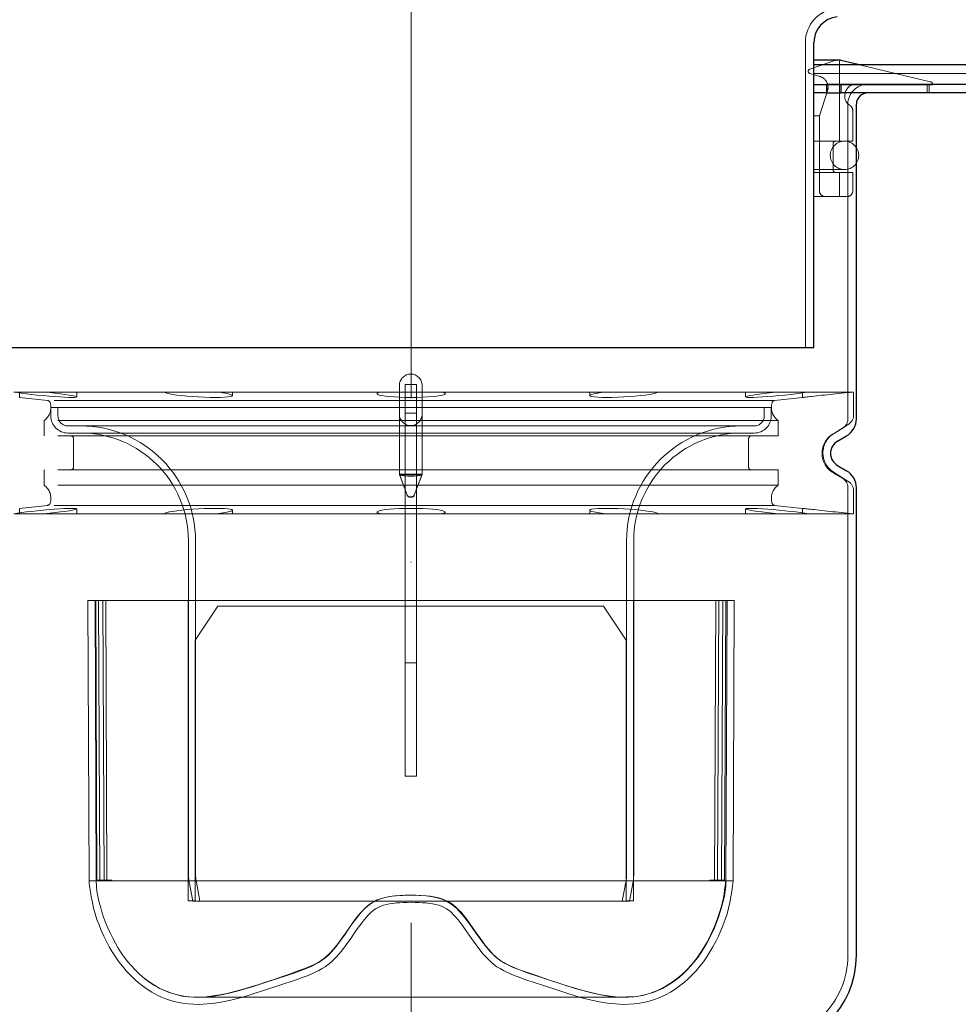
# Model space of a CAD drawing. Header units: millimetres. Extents: x -300186 to 535068, y -28581 to 763298.
# Tile 78 of 256: x -696 to -530, y 137677 to 137851. Entities that reach past the tile are written whole.
import ezdxf

# ---------------------------------------------------------------- set-up
doc = ezdxf.new("R2010")
doc.units = ezdxf.units.MM
doc.header["$LTSCALE"] = 10
doc.header["$PDSIZE"] = -4
doc.linetypes.add('ČERCHOVANÁ', pattern=[25.4, 12.7, -6.35, 0, -6.35])
doc.linetypes.add('ČÁRKOVANÁ', pattern=[19.05, 12.7, -6.35])
for name, color, linetype, lineweight in [('ACO_KOTY', 5, 'Continuous', 13), ('ACO_NEVID', 8, 'ČÁRKOVANÁ', 13), ('ACO_OSY', 6, 'ČERCHOVANÁ', 13), ('ACO_SILNA', 7, 'Continuous', 30)]:
    doc.layers.add(name, color=color, linetype=linetype, lineweight=lineweight)
doc.styles.add('ACO', font='arial.ttf', dxfattribs={"width": 0.8})
doc.dimstyles.new('M1_4 (šipky)', dxfattribs={"dimscale": 4, "dimtxt": 3, "dimasz": 3, "dimexe": 1, "dimexo": 1, "dimgap": 1, "dimtad": 1, "dimdec": 0, "dimtxsty": 'ACO', "dimcen": 3, "dimdle": 1, "dimclrd": 256, "dimclre": 256, "dimclrt": 7, "dimadec": 1, "dimazin": 2, "dimtfac": 0.8, "dimtmove": 0, "dimatfit": 0, "dimldrblk": 'DOTSMALL', "dimfxl": 1, "dimlwd": -1, "dimlwe": -1, "dimarcsym": 1})

# ---------------------------------------------------------------- blocks, each defined once
blk = doc.blocks.new('408057')
at = {"layer": 'ACO_NEVID'}
for p, q in [((5320.75, 3204.22), (5325.17, 3205.73)), ((5325.97, 3191.52), (5325.97, 3205.83)), ((5342, 3202.02), (5329.51, 3204.97)), ((5320.76, 3203.45), (5322.53, 3202.94)), ((5356.03, 3203.47), (5321.47, 3203.47)), ((5341.47, 3200.04), (5341.47, 3201.54)), ((5341.82, 3201.54), (5341.82, 3200.04)), ((5322.47, 3196.02), (5323.88, 3200.41)), ((5327.47, 3142.6), (5327.47, 3198.04)), ((5321.47, 3196.02), (5322.47, 3196.02)), ((5322.47, 3196.02), (5322.47, 3182.77)), ((5328.33, 3191.52), (5328.33, 3196.94)), ((5321.47, 3191.52), (5328.33, 3191.52)), ((5324.87, 3191.12), (5324.87, 3186.52)), ((5321.47, 3186.52), (5326.87, 3186.52)), ((5321.47, 3186.02), (5328.33, 3186.02)), ((5324.87, 3186.52), (5324.87, 3186.42)), ((5325.97, 3181.77), (5325.97, 3186.02)), ((5328.33, 3182.77), (5328.33, 3186.02)), ((5321.47, 3181.77), (5327.38, 3181.77)), ((5185.73, 3147.3), (5180.43, 3147.3)), ((5181.47, 3147.3), (5181.47, 3146.35)), ((5206.98, 3147.3), (5185.73, 3147.3)), ((5191.52, 3147.3), (5191.52, 3146.44)), ((5216.15, 3147.3), (5206.98, 3147.3)), ((5245.18, 3147.3), (5216.15, 3147.3)), ((5218.97, 3147.3), (5218.97, 3146.69)), ((5244.47, 3147.3), (5244.47, 3147.01)), ((5255.77, 3147.3), (5245.18, 3147.3)), ((5248.41, 3145.2), (5248.41, 3148.47)), ((5249.41, 3148.66), (5249.41, 3145.55)), ((5249.41, 3148.66), (5251.41, 3148.66)), ((5251.41, 3148.66), (5251.41, 3145.55)), ((5252.41, 3148.47), (5252.41, 3145.2)), ((5284.8, 3147.3), (5255.77, 3147.3)), ((5256.47, 3147.3), (5256.47, 3147.01)), ((5281.97, 3147.3), (5281.97, 3146.69)), ((5293.97, 3147.3), (5284.8, 3147.3)), ((5315.22, 3147.3), (5293.97, 3147.3)), ((5309.43, 3147.3), (5309.43, 3146.44)), ((5320.52, 3147.3), (5315.22, 3147.3)), ((5319.47, 3147.3), (5319.47, 3146.35)), ((5328.29, 3147.3), (5320.52, 3147.3)), ((5328.47, 3147.3), (5328.29, 3147.3)), ((5328.47, 3143.28), (5328.47, 3147.3)), ((5186.4, 3145.82), (5181.47, 3146.35)), ((5314.55, 3145.82), (5186.4, 3145.82)), ((5249.41, 3145.55), (5249.41, 3135.78)), ((5251.41, 3145.55), (5251.41, 3135.78)), ((5314.55, 3145.82), (5319.47, 3146.35)), ((5313.97, 3144.58), (5186.97, 3144.58)), ((5186.97, 3143.08), (5186.97, 3144.58)), ((5188.22, 3143.08), (5188.22, 3144.58)), ((5248.41, 3135.43), (5248.41, 3145.2)), ((5251.41, 3143.58), (5249.41, 3143.58)), ((5252.41, 3145.2), (5252.41, 3135.43)), ((5312.72, 3143.08), (5312.72, 3144.58)), ((5313.97, 3143.08), (5313.97, 3144.58)), ((5315.17, 3142.28), (5185.77, 3142.28)), ((5185.77, 3139.58), (5185.77, 3142.28)), ((5315.17, 3139.58), (5315.17, 3142.28)), ((5310.97, 3141.33), (5189.97, 3141.33)), ((5324.91, 3139.96), (5326.47, 3140.86)), ((5324.95, 3139.96), (5327.54, 3141.59)), ((5315.17, 3139.58), (5185.77, 3139.58)), ((5310.97, 3140.08), (5189.97, 3140.08)), ((5190.97, 3134.08), (5190.97, 3139.08)), ((5309.97, 3134.08), (5309.97, 3139.08)), ((5248.41, 3135.43), (5248.41, 3132.78)), ((5249.41, 3122.29), (5249.41, 3135.78)), ((5251.41, 3122.29), (5251.41, 3135.78)), ((5252.41, 3132.78), (5252.41, 3135.43)), ((5315.17, 3133.58), (5185.77, 3133.58)), ((5185.77, 3130.87), (5185.77, 3133.58)), ((5315.17, 3130.87), (5315.17, 3133.58)), ((5324.95, 3133.19), (5327.54, 3131.56)), ((5248.41, 3132.82), (5249.79, 3129.14)), ((5248.41, 3132.82), (5252.41, 3132.82)), ((5249.79, 3129.1), (5248.41, 3132.78)), ((5252.41, 3132.78), (5248.41, 3132.78)), ((5249.79, 3129.14), (5248.42, 3132.8)), ((5249.79, 3129.1), (5248.42, 3132.76)), ((5252.41, 3132.82), (5251.03, 3129.14)), ((5252.41, 3132.8), (5251.03, 3129.14)), ((5252.41, 3132.78), (5251.03, 3129.1)), ((5252.41, 3132.76), (5251.03, 3129.1)), ((5324.91, 3133.03), (5326.47, 3132.13)), ((5315.17, 3130.87), (5185.77, 3130.87)), ((5327.47, 3048), (5327.47, 3130.4)), ((5328.47, 3125.85), (5328.47, 3129.87)), ((5250.26, 3128.82), (5250.57, 3128.82)), ((5250.26, 3128.78), (5250.57, 3128.78)), ((5186.4, 3127.33), (5181.47, 3126.8)), ((5181.47, 3126.8), (5181.47, 3125.85)), ((5314.55, 3127.33), (5186.4, 3127.33)), ((5191.52, 3126.71), (5191.52, 3125.85)), ((5218.97, 3126.46), (5218.97, 3125.85)), ((5281.97, 3126.46), (5281.97, 3125.85)), ((5309.43, 3126.71), (5309.43, 3125.85)), ((5314.55, 3127.33), (5319.47, 3126.8)), ((5319.47, 3126.8), (5319.47, 3125.85)), ((5185.73, 3125.85), (5180.43, 3125.85)), ((5206.98, 3125.85), (5185.73, 3125.85)), ((5216.15, 3125.85), (5206.98, 3125.85)), ((5245.18, 3125.85), (5216.15, 3125.85)), ((5244.47, 3126.14), (5244.47, 3125.85)), ((5255.77, 3125.85), (5245.18, 3125.85)), ((5284.8, 3125.85), (5255.77, 3125.85)), ((5256.47, 3126.14), (5256.47, 3125.85)), ((5293.97, 3125.85), (5284.8, 3125.85)), ((5315.22, 3125.85), (5293.97, 3125.85)), ((5320.52, 3125.85), (5315.22, 3125.85)), ((5328.29, 3125.85), (5320.52, 3125.85)), ((5328.47, 3125.85), (5328.29, 3125.85)), ((5211.22, 3062.48), (5211.22, 3121.08)), ((5212.47, 3062.48), (5212.47, 3121.08)), ((5249.41, 3122.29), (5249.41, 3117.76)), ((5251.41, 3122.29), (5251.41, 3117.76)), ((5288.47, 3062.48), (5288.47, 3121.08)), ((5289.72, 3062.48), (5289.72, 3121.08)), ((5249.41, 3102.19), (5249.41, 3117.76)), ((5251.41, 3102.19), (5251.41, 3117.76)), ((5196.13, 3110.58), (5194.88, 3110.58)), ((5196.13, 3110.58), (5196.64, 3110.58)), ((5196.13, 3110.58), (5196.35, 3061.25)), ((5196.86, 3061.26), (5196.64, 3110.58)), ((5303.97, 3061.26), (5304.19, 3110.58)), ((5304.19, 3110.58), (5305.43, 3110.58)), ((5304.7, 3110.58), (5304.48, 3061.25)), ((5307.45, 3110.58), (5193.5, 3110.58)), ((5193.72, 3061.13), (5193.5, 3110.58)), ((5194.97, 3061.13), (5194.75, 3110.58)), ((5194.88, 3110.58), (5195.1, 3061.25)), ((5195.61, 3061.25), (5195.39, 3110.58)), ((5211.18, 3110.58), (5211.18, 3057.58)), ((5212.43, 3103.58), (5216.43, 3109.58)), ((5249.41, 3109.58), (5216.43, 3109.58)), ((5251.41, 3109.58), (5249.41, 3109.58)), ((5284.4, 3109.58), (5251.41, 3109.58)), ((5284.4, 3109.58), (5288.4, 3103.58)), ((5289.65, 3057.58), (5289.65, 3110.58)), ((5305.21, 3061.25), (5305.43, 3110.58)), ((5305.43, 3110.58), (5305.94, 3110.58)), ((5305.95, 3110.58), (5305.73, 3061.25)), ((5305.98, 3061.13), (5306.2, 3110.58)), ((5307.23, 3061.13), (5307.45, 3110.58)), ((5212.43, 3057.58), (5212.43, 3103.58)), ((5249.41, 3102.19), (5249.41, 3096.89)), ((5251.41, 3102.19), (5251.41, 3096.89)), ((5288.4, 3103.58), (5288.4, 3057.58)), ((5251.41, 3099.58), (5249.41, 3099.58)), ((5249.41, 3099.58), (5251.41, 3099.58)), ((5249.41, 3081.08), (5249.41, 3096.89)), ((5251.41, 3081.08), (5251.41, 3096.89)), ((5249.41, 3079.58), (5249.41, 3081.08)), ((5251.41, 3081.08), (5251.41, 3079.58)), ((5249.41, 3079.58), (5251.41, 3079.58)), ((5307.23, 3061.13), (5193.72, 3061.13)), ((5197.65, 3061.16), (5194.92, 3061.15)), ((5194.97, 3061.13), (5305.98, 3061.13)), ((5195.1, 3061.25), (5197.6, 3061.26)), ((5197.6, 3061.26), (5197.65, 3061.26)), ((5211.97, 3057.56), (5211.4, 3060.64)), ((5213.25, 3057.56), (5212.62, 3060.87)), ((5287.7, 3057.56), (5288.32, 3060.87)), ((5288.97, 3057.56), (5289.55, 3060.64)), ((5303.18, 3061.26), (5303.23, 3061.26)), ((5305.91, 3061.15), (5303.18, 3061.16)), ((5303.97, 3061.26), (5303.23, 3061.26)), ((5303.97, 3061.26), (5305.21, 3061.25)), ((5305.72, 3061.25), (5305.21, 3061.25)), ((5305.72, 3061.25), (5305.73, 3061.25)), ((5211.18, 3057.58), (5212.43, 3057.58)), ((5288.97, 3057.56), (5211.97, 3057.56)), ((5288.4, 3057.58), (5289.65, 3057.58)), ((5250.47, 3040.61), (5213.09, 3040.61)), ((5287.86, 3040.61), (5250.47, 3040.61))]:
    blk.add_line(p, q, dxfattribs=at)
at = {"layer": 'ACO_NEVID', "flags": 128}
for points in [[(5327.85, 3197.81), (5327.7, 3197.91), (5327.55, 3198.03), (5327.42, 3198.17), (5327.29, 3198.32), (5327.19, 3198.49), (5327.09, 3198.67), (5327.01, 3198.87), (5326.95, 3199.09), (5326.92, 3199.32), (5326.91, 3199.56), (5326.92, 3199.79), (5326.96, 3200.02), (5327.03, 3200.24), (5327.11, 3200.43), (5327.2, 3200.61), (5327.32, 3200.78), (5327.45, 3200.94), (5327.6, 3201.08), (5327.76, 3201.21), (5327.95, 3201.32), (5328.15, 3201.41), (5328.36, 3201.48), (5328.58, 3201.52), (5328.81, 3201.54)], [(5342, 3202.02), (5342.03, 3202.02), (5342.05, 3202.01), (5342.08, 3202), (5342.1, 3201.99), (5342.13, 3201.97), (5342.15, 3201.96), (5342.18, 3201.94), (5342.2, 3201.93), (5342.22, 3201.91), (5342.24, 3201.89), (5342.26, 3201.87), (5342.28, 3201.85), (5342.29, 3201.83), (5342.31, 3201.8), (5342.32, 3201.78), (5342.34, 3201.75), (5342.35, 3201.73), (5342.36, 3201.7), (5342.37, 3201.68), (5342.37, 3201.65), (5342.38, 3201.62), (5342.38, 3201.59), (5342.39, 3201.56), (5342.39, 3201.54)], [(5328.33, 3196.94), (5328.33, 3196.99), (5328.32, 3197.03), (5328.32, 3197.08), (5328.31, 3197.12), (5328.3, 3197.17), (5328.29, 3197.21), (5328.28, 3197.25), (5328.27, 3197.3), (5328.25, 3197.34), (5328.23, 3197.38), (5328.21, 3197.42), (5328.19, 3197.45), (5328.17, 3197.49), (5328.15, 3197.52), (5328.12, 3197.56), (5328.1, 3197.59), (5328.07, 3197.62), (5328.04, 3197.65), (5328.01, 3197.68), (5327.98, 3197.71), (5327.95, 3197.73), (5327.92, 3197.76), (5327.89, 3197.78), (5327.85, 3197.81)], [(5327.38, 3181.77), (5327.43, 3181.77), (5327.49, 3181.77), (5327.55, 3181.78), (5327.6, 3181.8), (5327.66, 3181.81), (5327.71, 3181.83), (5327.77, 3181.86), (5327.82, 3181.88), (5327.87, 3181.91), (5327.92, 3181.95), (5327.97, 3181.98), (5328.01, 3182.02), (5328.06, 3182.07), (5328.1, 3182.12), (5328.14, 3182.17), (5328.18, 3182.22), (5328.21, 3182.28), (5328.24, 3182.35), (5328.27, 3182.41), (5328.29, 3182.48), (5328.31, 3182.55), (5328.32, 3182.62), (5328.33, 3182.69), (5328.33, 3182.77)], [(5180.43, 3147.3), (5181.06, 3147.2), (5181.81, 3147.1), (5182.66, 3146.99), (5183.58, 3146.89), (5184.58, 3146.78), (5185.63, 3146.68), (5186.65, 3146.58), (5187.62, 3146.5), (5188.55, 3146.44), (5189.4, 3146.39), (5190.14, 3146.36), (5190.72, 3146.35), (5191.15, 3146.36), (5191.43, 3146.39), (5191.52, 3146.44), (5191.44, 3146.5), (5191.19, 3146.58), (5190.77, 3146.68), (5190.18, 3146.78), (5189.46, 3146.89), (5188.66, 3146.99), (5187.75, 3147.1), (5186.76, 3147.2), (5185.73, 3147.3)], [(5206.98, 3147.3), (5207.1, 3147.2), (5207.41, 3147.1), (5207.86, 3146.99), (5208.45, 3146.89), (5209.2, 3146.78), (5210.06, 3146.68), (5211.01, 3146.58), (5211.98, 3146.5), (5213, 3146.44), (5214.05, 3146.39), (5215.06, 3146.36), (5215.97, 3146.35), (5216.81, 3146.36), (5217.55, 3146.39), (5218.16, 3146.44), (5218.6, 3146.5), (5218.87, 3146.58), (5218.97, 3146.68), (5218.9, 3146.78), (5218.65, 3146.89), (5218.25, 3146.99), (5217.69, 3147.1), (5216.98, 3147.2), (5216.15, 3147.3)], [(5245.18, 3147.3), (5244.77, 3147.2), (5244.54, 3147.1), (5244.48, 3146.99), (5244.59, 3146.89), (5244.87, 3146.78), (5245.33, 3146.68), (5245.94, 3146.58), (5246.65, 3146.5), (5247.5, 3146.44), (5248.45, 3146.39), (5249.46, 3146.36), (5250.47, 3146.35), (5251.49, 3146.36), (5252.5, 3146.39), (5253.45, 3146.44), (5254.3, 3146.5), (5255.01, 3146.58), (5255.62, 3146.68), (5256.08, 3146.78), (5256.36, 3146.89), (5256.47, 3146.99), (5256.41, 3147.1), (5256.18, 3147.2), (5255.77, 3147.3)], [(5284.8, 3147.3), (5283.97, 3147.2), (5283.26, 3147.1), (5282.7, 3146.99), (5282.3, 3146.89), (5282.05, 3146.78), (5281.98, 3146.68), (5282.08, 3146.58), (5282.35, 3146.5), (5282.79, 3146.44), (5283.4, 3146.39), (5284.14, 3146.36), (5284.97, 3146.35), (5285.89, 3146.36), (5286.9, 3146.39), (5287.95, 3146.44), (5288.97, 3146.5), (5289.94, 3146.58), (5290.89, 3146.68), (5291.75, 3146.78), (5292.5, 3146.89), (5293.09, 3146.99), (5293.54, 3147.1), (5293.85, 3147.2), (5293.97, 3147.3)], [(5315.22, 3147.3), (5314.19, 3147.2), (5313.2, 3147.1), (5312.29, 3146.99), (5311.48, 3146.89), (5310.77, 3146.78), (5310.18, 3146.68), (5309.76, 3146.58), (5309.51, 3146.5), (5309.43, 3146.44), (5309.52, 3146.39), (5309.8, 3146.36), (5310.23, 3146.35), (5310.81, 3146.36), (5311.55, 3146.39), (5312.4, 3146.44), (5313.33, 3146.5), (5314.29, 3146.58), (5315.32, 3146.68), (5316.37, 3146.78), (5317.37, 3146.89), (5318.29, 3146.99), (5319.13, 3147.1), (5319.89, 3147.2), (5320.52, 3147.3)], [(5328.29, 3147.3), (5327.83, 3147.25), (5327.34, 3147.2), (5326.84, 3147.15), (5326.33, 3147.1), (5325.82, 3147.05), (5325.31, 3146.99), (5324.82, 3146.94), (5324.32, 3146.89), (5323.82, 3146.83), (5323.33, 3146.78), (5322.85, 3146.73), (5322.39, 3146.68), (5321.95, 3146.63), (5321.55, 3146.58), (5321.18, 3146.54), (5320.85, 3146.5), (5320.54, 3146.47), (5320.27, 3146.44), (5320.03, 3146.41), (5319.83, 3146.39), (5319.67, 3146.37), (5319.56, 3146.36), (5319.5, 3146.35), (5319.47, 3146.35)], [(5252.41, 3132.82), (5252.4, 3132.78), (5252.35, 3132.74), (5252.26, 3132.71), (5252.15, 3132.67), (5252, 3132.64), (5251.83, 3132.61), (5251.64, 3132.58), (5251.42, 3132.56), (5251.18, 3132.54), (5250.94, 3132.53), (5250.68, 3132.52), (5250.41, 3132.52), (5250.15, 3132.52), (5249.89, 3132.53), (5249.64, 3132.54), (5249.41, 3132.56), (5249.19, 3132.58), (5248.99, 3132.61), (5248.82, 3132.64), (5248.68, 3132.67), (5248.56, 3132.71), (5248.48, 3132.74), (5248.43, 3132.78), (5248.41, 3132.82)], [(5248.41, 3132.78), (5248.43, 3132.74), (5248.48, 3132.7), (5248.56, 3132.67), (5248.68, 3132.63), (5248.82, 3132.6), (5248.99, 3132.57), (5249.19, 3132.55), (5249.41, 3132.53), (5249.64, 3132.51), (5249.89, 3132.49), (5250.15, 3132.49), (5250.41, 3132.48), (5250.68, 3132.49), (5250.93, 3132.49), (5251.18, 3132.51), (5251.42, 3132.53), (5251.64, 3132.55), (5251.83, 3132.57), (5252, 3132.6), (5252.15, 3132.63), (5252.26, 3132.67), (5252.35, 3132.7), (5252.4, 3132.74), (5252.41, 3132.78)], [(5249.79, 3129.14), (5249.8, 3129.12), (5249.81, 3129.1), (5249.82, 3129.07), (5249.84, 3129.05), (5249.85, 3129.03), (5249.86, 3129.01), (5249.88, 3128.99), (5249.9, 3128.97), (5249.92, 3128.95), (5249.93, 3128.94), (5249.95, 3128.92), (5249.97, 3128.91), (5250, 3128.89), (5250.02, 3128.88), (5250.04, 3128.87), (5250.06, 3128.86), (5250.09, 3128.85), (5250.11, 3128.84), (5250.13, 3128.83), (5250.16, 3128.83), (5250.18, 3128.82), (5250.21, 3128.82), (5250.23, 3128.82), (5250.26, 3128.82)], [(5250.26, 3128.78), (5250.23, 3128.78), (5250.21, 3128.78), (5250.18, 3128.78), (5250.16, 3128.79), (5250.13, 3128.79), (5250.11, 3128.8), (5250.09, 3128.81), (5250.06, 3128.82), (5250.04, 3128.83), (5250.02, 3128.84), (5250, 3128.85), (5249.97, 3128.86), (5249.95, 3128.88), (5249.93, 3128.89), (5249.92, 3128.91), (5249.9, 3128.93), (5249.88, 3128.95), (5249.86, 3128.97), (5249.85, 3128.99), (5249.84, 3129.01), (5249.82, 3129.03), (5249.81, 3129.05), (5249.8, 3129.08), (5249.79, 3129.1)], [(5250.57, 3128.82), (5250.59, 3128.82), (5250.62, 3128.82), (5250.64, 3128.82), (5250.67, 3128.83), (5250.69, 3128.83), (5250.72, 3128.84), (5250.74, 3128.85), (5250.76, 3128.86), (5250.79, 3128.87), (5250.81, 3128.88), (5250.83, 3128.89), (5250.85, 3128.91), (5250.87, 3128.92), (5250.89, 3128.94), (5250.91, 3128.95), (5250.93, 3128.97), (5250.94, 3128.99), (5250.96, 3129.01), (5250.98, 3129.03), (5250.99, 3129.05), (5251, 3129.07), (5251.01, 3129.1), (5251.03, 3129.12), (5251.03, 3129.14)], [(5185.73, 3125.85), (5186.76, 3125.95), (5187.75, 3126.05), (5188.66, 3126.16), (5189.46, 3126.26), (5190.18, 3126.37), (5190.77, 3126.47), (5191.19, 3126.57), (5191.44, 3126.65), (5191.52, 3126.71), (5191.43, 3126.76), (5191.15, 3126.79), (5190.72, 3126.8), (5190.14, 3126.79), (5189.4, 3126.76), (5188.55, 3126.71), (5187.62, 3126.65), (5186.65, 3126.57), (5185.63, 3126.47), (5184.58, 3126.37), (5183.58, 3126.26), (5182.66, 3126.16), (5181.81, 3126.05), (5181.06, 3125.95), (5180.43, 3125.85)], [(5216.15, 3125.85), (5216.98, 3125.95), (5217.69, 3126.05), (5218.25, 3126.16), (5218.65, 3126.26), (5218.9, 3126.37), (5218.97, 3126.47), (5218.87, 3126.57), (5218.6, 3126.65), (5218.16, 3126.71), (5217.55, 3126.76), (5216.81, 3126.79), (5215.97, 3126.8), (5215.06, 3126.79), (5214.05, 3126.76), (5213, 3126.71), (5211.98, 3126.65), (5211.01, 3126.57), (5210.06, 3126.47), (5209.2, 3126.37), (5208.45, 3126.26), (5207.86, 3126.16), (5207.41, 3126.05), (5207.1, 3125.95), (5206.98, 3125.85)], [(5255.77, 3125.85), (5256.18, 3125.95), (5256.41, 3126.05), (5256.47, 3126.16), (5256.36, 3126.26), (5256.08, 3126.37), (5255.62, 3126.47), (5255.01, 3126.57), (5254.3, 3126.65), (5253.45, 3126.71), (5252.5, 3126.76), (5251.49, 3126.79), (5250.47, 3126.8), (5249.46, 3126.79), (5248.45, 3126.76), (5247.5, 3126.71), (5246.65, 3126.65), (5245.94, 3126.57), (5245.33, 3126.47), (5244.87, 3126.37), (5244.59, 3126.26), (5244.48, 3126.16), (5244.54, 3126.05), (5244.77, 3125.95), (5245.18, 3125.85)], [(5293.97, 3125.85), (5293.85, 3125.95), (5293.54, 3126.05), (5293.09, 3126.16), (5292.5, 3126.26), (5291.75, 3126.37), (5290.89, 3126.47), (5289.94, 3126.57), (5288.97, 3126.65), (5287.95, 3126.71), (5286.9, 3126.76), (5285.89, 3126.79), (5284.97, 3126.8), (5284.14, 3126.79), (5283.4, 3126.76), (5282.79, 3126.71), (5282.35, 3126.65), (5282.08, 3126.57), (5281.98, 3126.47), (5282.05, 3126.37), (5282.3, 3126.26), (5282.7, 3126.16), (5283.26, 3126.05), (5283.97, 3125.95), (5284.8, 3125.85)], [(5320.52, 3125.85), (5319.89, 3125.95), (5319.13, 3126.05), (5318.29, 3126.16), (5317.37, 3126.26), (5316.37, 3126.37), (5315.32, 3126.47), (5314.29, 3126.57), (5313.33, 3126.65), (5312.4, 3126.71), (5311.55, 3126.76), (5310.81, 3126.79), (5310.23, 3126.8), (5309.8, 3126.79), (5309.52, 3126.76), (5309.43, 3126.71), (5309.51, 3126.65), (5309.76, 3126.57), (5310.18, 3126.47), (5310.77, 3126.37), (5311.48, 3126.26), (5312.29, 3126.16), (5313.2, 3126.05), (5314.19, 3125.95), (5315.22, 3125.85)], [(5319.47, 3126.8), (5319.5, 3126.8), (5319.56, 3126.79), (5319.67, 3126.78), (5319.83, 3126.76), (5320.03, 3126.74), (5320.27, 3126.71), (5320.54, 3126.68), (5320.85, 3126.65), (5321.18, 3126.61), (5321.55, 3126.57), (5321.95, 3126.52), (5322.39, 3126.47), (5322.85, 3126.42), (5323.33, 3126.37), (5323.82, 3126.32), (5324.32, 3126.26), (5324.82, 3126.21), (5325.31, 3126.16), (5325.82, 3126.1), (5326.33, 3126.05), (5326.84, 3126), (5327.34, 3125.95), (5327.83, 3125.9), (5328.29, 3125.85)], [(5197.38, 3110.58), (5197.29, 3110.58), (5197.21, 3110.58), (5197.12, 3110.58), (5197.04, 3110.58), (5196.96, 3110.58), (5196.88, 3110.58), (5196.8, 3110.58), (5196.73, 3110.58), (5196.66, 3110.58), (5196.59, 3110.58), (5196.53, 3110.58), (5196.47, 3110.58), (5196.41, 3110.58), (5196.36, 3110.58), (5196.31, 3110.58), (5196.27, 3110.58), (5196.23, 3110.58), (5196.2, 3110.58), (5196.17, 3110.58), (5196.15, 3110.58), (5196.14, 3110.58), (5196.13, 3110.58), (5196.13, 3110.58), (5196.13, 3110.58)], [(5303.45, 3110.58), (5303.54, 3110.58), (5303.62, 3110.58), (5303.7, 3110.58), (5303.79, 3110.58), (5303.87, 3110.58), (5303.94, 3110.58), (5304.02, 3110.58), (5304.1, 3110.58), (5304.17, 3110.58), (5304.23, 3110.58), (5304.3, 3110.58), (5304.36, 3110.58), (5304.42, 3110.58), (5304.47, 3110.58), (5304.52, 3110.58), (5304.56, 3110.58), (5304.6, 3110.58), (5304.63, 3110.58), (5304.65, 3110.58), (5304.67, 3110.58), (5304.69, 3110.58), (5304.7, 3110.58), (5304.7, 3110.58), (5304.7, 3110.58)], [(5194.88, 3110.58), (5194.88, 3110.58), (5194.88, 3110.57), (5194.9, 3110.57), (5194.93, 3110.57), (5194.97, 3110.57), (5195.03, 3110.57), (5195.09, 3110.57), (5195.16, 3110.57), (5195.25, 3110.57), (5195.34, 3110.57), (5195.44, 3110.57), (5195.55, 3110.57), (5195.67, 3110.57), (5195.8, 3110.57), (5195.93, 3110.57), (5196.08, 3110.57), (5196.22, 3110.57), (5196.38, 3110.57), (5196.54, 3110.57), (5196.7, 3110.57), (5196.87, 3110.57), (5197.03, 3110.57), (5197.2, 3110.57), (5197.38, 3110.58)], [(5305.94, 3110.58), (5305.95, 3110.58), (5305.94, 3110.57), (5305.92, 3110.57), (5305.89, 3110.57), (5305.85, 3110.57), (5305.8, 3110.57), (5305.74, 3110.57), (5305.66, 3110.57), (5305.58, 3110.57), (5305.49, 3110.57), (5305.38, 3110.57), (5305.27, 3110.57), (5305.15, 3110.57), (5305.03, 3110.57), (5304.89, 3110.57), (5304.75, 3110.57), (5304.6, 3110.57), (5304.45, 3110.57), (5304.29, 3110.57), (5304.13, 3110.57), (5303.96, 3110.57), (5303.79, 3110.57), (5303.62, 3110.57), (5303.45, 3110.58)], [(5193.72, 3061.13), (5193.74, 3060.67), (5193.8, 3060.21), (5193.93, 3059.26), (5194.09, 3058.3), (5194.28, 3057.31), (5194.51, 3056.32), (5194.78, 3055.33), (5195.1, 3054.34), (5195.46, 3053.35), (5195.85, 3052.37), (5196.29, 3051.4), (5196.76, 3050.44), (5197.26, 3049.51), (5197.79, 3048.6), (5198.36, 3047.72), (5198.95, 3046.87), (5199.58, 3046.06), (5200.23, 3045.29), (5200.92, 3044.55), (5201.63, 3043.86), (5202.37, 3043.21), (5203.15, 3042.6), (5203.95, 3042.04), (5204.77, 3041.53), (5205.62, 3041.06), (5206.49, 3040.65), (5207.38, 3040.29), (5208.29, 3039.99), (5209.23, 3039.75), (5210.18, 3039.58), (5211.15, 3039.47), (5212.12, 3039.39), (5213.09, 3039.36)], [(5305.91, 3061.15), (5305.88, 3060.67), (5305.82, 3060.18), (5305.74, 3059.57), (5305.63, 3058.81), (5305.46, 3057.91), (5305.23, 3056.88), (5304.91, 3055.73), (5304.5, 3054.47), (5303.97, 3053.11), (5303.32, 3051.67), (5302.53, 3050.16), (5301.69, 3048.75), (5300.82, 3047.5), (5299.93, 3046.39), (5299.02, 3045.4), (5298.1, 3044.53), (5297.18, 3043.77), (5296.29, 3043.13), (5295.43, 3042.6), (5294.63, 3042.17), (5293.9, 3041.82), (5293.25, 3041.55), (5292.69, 3041.35), (5292.24, 3041.2), (5291.76, 3041.06), (5291.3, 3040.93), (5290.92, 3040.84), (5290.57, 3040.78), (5290.2, 3040.74), (5289.75, 3040.71), (5289.18, 3040.69), (5288.45, 3040.66), (5287.58, 3040.65), (5286.52, 3040.7), (5285.22, 3040.84), (5283.63, 3041.11), (5281.71, 3041.54), (5279.42, 3042.16), (5277.05, 3042.9), (5274.68, 3043.7), (5272.41, 3044.49), (5270.79, 3045.06), (5269.78, 3045.41), (5268.85, 3045.75), (5267.93, 3046.12), (5267.04, 3046.56), (5266.17, 3047.1), (5265.27, 3047.81), (5264.34, 3048.72), (5263.45, 3049.77), (5262.62, 3050.88), (5261.82, 3052.02), (5261.04, 3053.16), (5260.23, 3054.28), (5259.38, 3055.34), (5258.46, 3056.31), (5257.5, 3057.09), (5256.59, 3057.63), (5255.72, 3057.98), (5254.84, 3058.22), (5253.94, 3058.38), (5253.04, 3058.49), (5252.13, 3058.55), (5251.22, 3058.59), (5250.31, 3058.6), (5249.38, 3058.58), (5248.49, 3058.54), (5247.59, 3058.47), (5246.7, 3058.36), (5245.85, 3058.19), (5245.09, 3057.98), (5244.4, 3057.71), (5243.76, 3057.38), (5243.08, 3056.92), (5242.36, 3056.31), (5241.62, 3055.55), (5240.92, 3054.71), (5240.26, 3053.82), (5239.6, 3052.89), (5238.96, 3051.95), (5238.29, 3051), (5237.6, 3050.06), (5236.87, 3049.16), (5236.1, 3048.32), (5235.27, 3047.56), (5234.38, 3046.91), (5233.4, 3046.36), (5232.21, 3045.84), (5230.58, 3045.24), (5228.84, 3044.64), (5227.46, 3044.15), (5226.13, 3043.69), (5224.79, 3043.24), (5223.43, 3042.79), (5222.06, 3042.37), (5220.71, 3041.97), (5219.37, 3041.61), (5218.05, 3041.29), (5216.78, 3041.03), (5215.54, 3040.83), (5214.43, 3040.7), (5213.53, 3040.65), (5212.86, 3040.64), (5212.4, 3040.65), (5211.19, 3040.71), (5210.11, 3040.81), (5209.22, 3041.01), (5208.22, 3041.32), (5207.15, 3041.72), (5206.16, 3042.18), (5205.25, 3042.68), (5204.4, 3043.23), (5203.62, 3043.79), (5202.9, 3044.38), (5202.16, 3045.05), (5201.39, 3045.83), (5200.6, 3046.74), (5199.79, 3047.79), (5198.98, 3048.99), (5198.18, 3050.36), (5197.41, 3051.87), (5196.7, 3053.49), (5196.08, 3055.18), (5195.59, 3056.91), (5195.22, 3058.64), (5195.04, 3059.89), (5194.92, 3061.15)], [(5194.97, 3061.13), (5194.99, 3060.21), (5195.09, 3059.31), (5195.24, 3058.41), (5195.44, 3057.52), (5195.69, 3056.61), (5195.97, 3055.69), (5196.27, 3054.75), (5196.62, 3053.81), (5197, 3052.87), (5197.42, 3051.94), (5197.87, 3051.02), (5198.35, 3050.13), (5198.86, 3049.26), (5199.39, 3048.42), (5199.96, 3047.62), (5200.55, 3046.85), (5201.16, 3046.12), (5201.81, 3045.43), (5202.48, 3044.78), (5203.17, 3044.17), (5203.89, 3043.61), (5204.63, 3043.09), (5205.4, 3042.61), (5206.18, 3042.18), (5206.99, 3041.8), (5207.82, 3041.46), (5208.66, 3041.19), (5209.52, 3040.98), (5210.4, 3040.82), (5211.29, 3040.71), (5212.19, 3040.64), (5213.09, 3040.61)], [(5307.23, 3061.13), (5307.21, 3060.67), (5307.15, 3060.21), (5307.02, 3059.26), (5306.86, 3058.3), (5306.67, 3057.31), (5306.44, 3056.32), (5306.17, 3055.33), (5305.85, 3054.34), (5305.49, 3053.35), (5305.09, 3052.37), (5304.66, 3051.4), (5304.19, 3050.44), (5303.69, 3049.51), (5303.15, 3048.6), (5302.59, 3047.72), (5302, 3046.87), (5301.37, 3046.06), (5300.72, 3045.29), (5300.03, 3044.55), (5299.32, 3043.86), (5298.58, 3043.21), (5297.8, 3042.6), (5297, 3042.04), (5296.18, 3041.53), (5295.33, 3041.06), (5294.46, 3040.65), (5293.57, 3040.29), (5292.66, 3039.99), (5291.72, 3039.75), (5290.77, 3039.58), (5289.8, 3039.47), (5288.83, 3039.39), (5287.86, 3039.36)], [(5305.98, 3061.13), (5305.96, 3060.21), (5305.86, 3059.31), (5305.71, 3058.41), (5305.51, 3057.52), (5305.26, 3056.61), (5304.98, 3055.69), (5304.68, 3054.75), (5304.33, 3053.81), (5303.95, 3052.87), (5303.53, 3051.94), (5303.08, 3051.02), (5302.6, 3050.13), (5302.09, 3049.26), (5301.56, 3048.42), (5300.99, 3047.62), (5300.4, 3046.85), (5299.79, 3046.12), (5299.14, 3045.43), (5298.47, 3044.78), (5297.78, 3044.17), (5297.06, 3043.61), (5296.32, 3043.09), (5295.55, 3042.61), (5294.77, 3042.18), (5293.96, 3041.8), (5293.13, 3041.46), (5292.29, 3041.19), (5291.43, 3040.98), (5290.55, 3040.82), (5289.66, 3040.71), (5288.76, 3040.64), (5287.86, 3040.61)], [(5213.09, 3040.61), (5213.71, 3040.63), (5214.35, 3040.67), (5215.01, 3040.73), (5215.68, 3040.82), (5217.04, 3041.05), (5218.42, 3041.34), (5219.81, 3041.68), (5221.22, 3042.07), (5222.64, 3042.5), (5224.07, 3042.96), (5226.94, 3043.93), (5228.39, 3044.4), (5229.82, 3044.88), (5231.19, 3045.37), (5231.84, 3045.62), (5232.47, 3045.88), (5233.07, 3046.15), (5233.63, 3046.43), (5234.16, 3046.73), (5234.64, 3047.04), (5235.11, 3047.39), (5235.56, 3047.76), (5236, 3048.17), (5236.42, 3048.6), (5236.83, 3049.06), (5237.24, 3049.55), (5237.64, 3050.06), (5238.03, 3050.59), (5238.82, 3051.71), (5239.63, 3052.88), (5240.04, 3053.47), (5240.44, 3054.04), (5240.84, 3054.58), (5241.25, 3055.09), (5241.67, 3055.58), (5242.11, 3056.04), (5242.57, 3056.48), (5243.05, 3056.88), (5243.56, 3057.24), (5244.11, 3057.56), (5244.67, 3057.81), (5245.26, 3058.02), (5245.87, 3058.19), (5246.49, 3058.31), (5247.12, 3058.41), (5247.76, 3058.48), (5249.08, 3058.56), (5249.77, 3058.59), (5250.47, 3058.61)], [(5287.86, 3040.61), (5287.24, 3040.63), (5286.6, 3040.67), (5285.94, 3040.73), (5285.27, 3040.82), (5283.91, 3041.05), (5282.53, 3041.34), (5281.14, 3041.68), (5279.73, 3042.07), (5278.31, 3042.5), (5276.88, 3042.96), (5274.01, 3043.93), (5272.56, 3044.4), (5271.13, 3044.88), (5269.76, 3045.37), (5269.11, 3045.62), (5268.48, 3045.88), (5267.88, 3046.15), (5267.32, 3046.43), (5266.79, 3046.73), (5266.3, 3047.04), (5265.84, 3047.39), (5265.39, 3047.76), (5264.95, 3048.17), (5264.53, 3048.6), (5264.12, 3049.06), (5263.71, 3049.55), (5263.31, 3050.06), (5262.92, 3050.59), (5262.13, 3051.71), (5261.32, 3052.88), (5260.91, 3053.47), (5260.51, 3054.04), (5260.11, 3054.58), (5259.7, 3055.09), (5259.28, 3055.58), (5258.84, 3056.04), (5258.38, 3056.48), (5257.9, 3056.88), (5257.39, 3057.24), (5256.84, 3057.56), (5256.28, 3057.81), (5255.69, 3058.02), (5255.08, 3058.19), (5254.46, 3058.31), (5253.83, 3058.41), (5253.19, 3058.48), (5251.87, 3058.56), (5251.18, 3058.59), (5250.47, 3058.61)], [(5213.09, 3039.36), (5213.77, 3039.38), (5214.46, 3039.42), (5215.15, 3039.49), (5215.86, 3039.58), (5217.27, 3039.82), (5218.7, 3040.12), (5220.13, 3040.47), (5221.56, 3040.87), (5223, 3041.3), (5224.45, 3041.77), (5227.34, 3042.74), (5230.23, 3043.69), (5231.62, 3044.18), (5232.3, 3044.44), (5232.96, 3044.72), (5233.59, 3045.01), (5234.2, 3045.32), (5234.79, 3045.65), (5235.34, 3046), (5235.87, 3046.39), (5236.37, 3046.81), (5236.86, 3047.26), (5237.32, 3047.73), (5237.76, 3048.23), (5238.19, 3048.75), (5239.03, 3049.84), (5239.84, 3050.98), (5240.64, 3052.15), (5241.04, 3052.73), (5241.44, 3053.28), (5241.82, 3053.79), (5242.2, 3054.28), (5242.59, 3054.73), (5242.98, 3055.15), (5243.38, 3055.53), (5243.79, 3055.88), (5244.22, 3056.18), (5244.66, 3056.44), (5245.12, 3056.65), (5245.61, 3056.82), (5246.13, 3056.96), (5246.68, 3057.08), (5247.25, 3057.16), (5247.84, 3057.23), (5248.46, 3057.28), (5249.1, 3057.31), (5249.77, 3057.34), (5250.47, 3057.36)], [(5287.86, 3039.36), (5287.18, 3039.38), (5286.49, 3039.42), (5285.8, 3039.49), (5285.09, 3039.58), (5283.68, 3039.82), (5282.25, 3040.12), (5280.82, 3040.47), (5279.39, 3040.87), (5277.94, 3041.3), (5276.5, 3041.77), (5273.61, 3042.74), (5270.72, 3043.69), (5269.33, 3044.18), (5268.65, 3044.44), (5267.99, 3044.72), (5267.36, 3045.01), (5266.75, 3045.32), (5266.16, 3045.65), (5265.61, 3046), (5265.08, 3046.39), (5264.58, 3046.81), (5264.09, 3047.26), (5263.63, 3047.73), (5263.19, 3048.23), (5262.75, 3048.75), (5261.92, 3049.84), (5261.11, 3050.98), (5260.31, 3052.15), (5259.91, 3052.73), (5259.51, 3053.28), (5259.13, 3053.79), (5258.75, 3054.28), (5258.36, 3054.73), (5257.97, 3055.15), (5257.57, 3055.53), (5257.16, 3055.88), (5256.73, 3056.18), (5256.29, 3056.44), (5255.83, 3056.65), (5255.34, 3056.82), (5254.82, 3056.96), (5254.27, 3057.08), (5253.7, 3057.16), (5253.11, 3057.23), (5252.49, 3057.28), (5251.85, 3057.31), (5251.18, 3057.34), (5250.47, 3057.36)]]:
    blk.add_lwpolyline(points, dxfattribs=at)
at = {"layer": 'ACO_NEVID'}
for centre, radius, start, end in [((5325.81, 3203.84), 2, 90, 108.8991), ((5320.87, 3203.84), 0.4, 108.8991, 253.8991), ((5321.97, 3201.02), 2, 342.2565, 73.8991), ((5330.97, 3198.04), 3.5, 90, 180), ((5326.87, 3189.02), 2.5, 90, 270), ((5325.27, 3191.12), 0.4, 90, 180), ((5326.87, 3189.02), 2.5, 270, 90), ((5325.27, 3186.42), 0.4, 180, 270), ((5323.47, 3182.77), 1, 180, 270), ((5250.41, 3148.47), 2, 0, 180), ((5184.17, 3144.58), 2.8, 304.8608, 18.1798), ((5186.31, 3145.28), 0.549, 18.1798, 81.2652), ((5316.78, 3144.58), 2.8, 161.8202, 235.1392), ((5314.64, 3145.28), 0.549, 98.7348, 161.8202), ((5189.97, 3143.08), 3, 180, 270), ((5189.97, 3143.08), 1.75, 180, 270), ((5250.41, 3143.39), 2, 180, 0), ((5310.97, 3143.08), 1.75, 270, 0), ((5310.97, 3143.08), 3, 270, 0), ((5325.47, 3142.6), 2, 300, 0), ((5326.47, 3143.28), 2, 302.1301, 0), ((5192.22, 3121.08), 20.25, 0, 90), ((5308.72, 3121.08), 20.25, 90, 180), ((5190.47, 3139.08), 0.5, 0, 90), ((5192.22, 3121.08), 19, 0, 90), ((5308.72, 3121.08), 19, 90, 180), ((5310.47, 3139.08), 0.5, 90, 180), ((5326.91, 3136.5), 4, 120, 240), ((5327.07, 3136.58), 4, 122.1301, 237.8699), ((5190.47, 3134.08), 0.5, 270, 0), ((5310.47, 3134.08), 0.5, 180, 270), ((5325.47, 3130.4), 2, 0, 60), ((5326.47, 3129.87), 2, 0, 57.8699), ((5184.17, 3128.57), 2.8, 341.8202, 55.1392), ((5316.78, 3128.57), 2.8, 124.8608, 198.1798), ((5250.26, 3129.32), 0.5, 200.5728, 270), ((5250.26, 3129.28), 0.5, 200.556, 270), ((5250.26, 3129.28), 0.5, 200.5721, 270), ((5250.57, 3129.32), 0.5, 270, 339.444), ((5250.57, 3129.32), 0.5, 270, 339.4272), ((5250.57, 3129.28), 0.5, 270, 339.444), ((5250.57, 3129.28), 0.5, 270, 339.4279), ((5186.31, 3127.87), 0.549, 278.7348, 341.8202), ((5314.64, 3127.87), 0.549, 198.1798, 261.2652), ((5221.22, 3062.48), 10, 180, 190.6197), ((5221.22, 3062.48), 8.75, 180, 190.6197), ((5279.72, 3062.48), 8.75, 349.3803, 0), ((5279.72, 3062.48), 10, 349.3803, 0), ((5197.65, 3061.21), 0.05, 270.257, 90.257), ((5303.18, 3061.21), 0.05, 89.743, 269.743), ((5188.47, 3048), 15, 180, 270), ((5312.47, 3048), 15, 270, 0)]:
    blk.add_arc(centre, radius, start, end, dxfattribs=at)
at = {"layer": 'ACO_OSY'}
blk.add_line((5250.47, 2926.75), (5250.47, 3221.66), dxfattribs=at)
at = {"layer": 'ACO_SILNA'}
for p, q in [((5325.81, 3205.84), (5321.47, 3205.84)), ((5356.4, 3204.97), (5321.47, 3204.97)), ((5329.51, 3204.97), (5326.25, 3205.78)), ((5321.47, 3201.54), (5323.71, 3201.54)), ((5321.47, 3201.54), (5342.39, 3201.54)), ((5326.3, 3201.54), (5323.71, 3201.54)), ((5323.71, 3201.54), (5323.71, 3200.04)), ((5326.3, 3200.04), (5326.3, 3201.54)), ((5412.62, 3201.54), (5326.3, 3201.54)), ((5323.71, 3200.04), (5321.47, 3200.04)), ((5323.71, 3200.04), (5326.3, 3200.04)), ((5412.62, 3200.04), (5326.3, 3200.04)), ((5328.97, 3142.6), (5328.97, 3198.04)), ((5325.66, 3138.66), (5327.22, 3139.56)), ((5325.66, 3134.33), (5327.22, 3133.43)), ((5328.97, 3048), (5328.97, 3130.4))]:
    blk.add_line(p, q, dxfattribs=at)
at = {"layer": 'ACO_SILNA', "flags": 128}
blk.add_lwpolyline([(5326.25, 3205.78), (5326.23, 3205.79), (5326.21, 3205.79), (5326.19, 3205.8), (5326.17, 3205.8), (5326.15, 3205.81), (5326.14, 3205.81), (5326.12, 3205.81), (5326.1, 3205.81), (5326.09, 3205.82), (5326.07, 3205.82), (5326.06, 3205.82), (5326.05, 3205.82), (5326.04, 3205.82), (5326.03, 3205.83), (5326.02, 3205.83), (5326.01, 3205.83), (5326, 3205.83), (5325.99, 3205.83), (5325.99, 3205.83), (5325.98, 3205.83), (5325.98, 3205.83), (5325.98, 3205.83), (5325.98, 3205.83), (5325.97, 3205.83)], dxfattribs=at)
at = {"layer": 'ACO_SILNA'}
for centre, radius, start, end in [((5325.81, 3203.84), 2, 85.4046, 90), ((5330.97, 3198.04), 2, 90, 180), ((5325.47, 3142.6), 3.5, 300, 0), ((5326.91, 3136.5), 2.5, 120, 240), ((5325.47, 3130.4), 3.5, 0, 60), ((5188.47, 3048), 16.5, 180, 270), ((5312.47, 3048), 16.5, 270, 0)]:
    blk.add_arc(centre, radius, start, end, dxfattribs=at)
blk = doc.blocks.new('_OBLIQUE')
at = {"color": 0, "linetype": 'ByBlock'}
blk.add_line((-0.5, -0.5), (0.5, 0.5), dxfattribs=at)
blk = doc.blocks.new('*D1065')
at = {"layer": 'ACO_KOTY', "color": 0, "transparency": 16777216}
for p, q in [((-367.36, 137843.54), (-367.36, 137665.5)), ((-443.79, 137839.54), (-363.36, 137839.54)), ((-560.79, 137669.5), (-363.36, 137669.5))]:
    blk.add_line(p, q, dxfattribs=at)
at = {"layer": 'Defpoints', "color": 0, "lineweight": -3, "transparency": 16777216}
for p in [(-447.79, 137839.54), (-564.79, 137669.5), (-367.36, 137669.5)]:
    blk.add_point(p, dxfattribs=at)
at = {"layer": 'ACO_KOTY', "color": 0, "transparency": 16777216, "xscale": 12, "yscale": 12, "zscale": 12}
for p, rotation in [((-367.36, 137839.54), 90), ((-367.36, 137669.5), 270)]:
    blk.add_blockref('_OBLIQUE', p, dxfattribs=dict(at, rotation=rotation))
at = {"layer": 'ACO_KOTY', "color": 7, "transparency": 16777216, "insert": (-381.57, 137754.52), "char_height": 20, "attachment_point": 5, "rotation": 90, "style": 'ACO'}
blk.add_mtext('170', dxfattribs=at)
blk = doc.blocks.new('_DotSmall')
at = {"color": 0, "linetype": 'ByBlock', "const_width": 0.5}
blk.add_lwpolyline([(-0.0625, 0, 1), (0.0625, 0, 1)], format="xyb", close=True, dxfattribs=at)
blk = doc.blocks.new('*D1068')
at = {"layer": 'ACO_KOTY', "color": 0, "transparency": 16777216}
for p, q in [((-825.85, 137843.54), (-825.85, 137566.5)), ((-809.79, 137839.54), (-829.85, 137839.54)), ((-683.79, 137570.5), (-829.85, 137570.5))]:
    blk.add_line(p, q, dxfattribs=at)
at = {"layer": 'Defpoints', "color": 0, "lineweight": -3, "transparency": 16777216}
for p in [(-805.79, 137839.54), (-825.85, 137570.5), (-679.79, 137570.5)]:
    blk.add_point(p, dxfattribs=at)
at = {"layer": 'ACO_KOTY', "color": 0, "transparency": 16777216, "xscale": 12, "yscale": 12, "zscale": 12}
for p, rotation in [((-825.85, 137839.54), 90), ((-825.85, 137570.5), 270)]:
    blk.add_blockref('_OBLIQUE', p, dxfattribs=dict(at, rotation=rotation))
at = {"layer": 'ACO_KOTY', "color": 7, "transparency": 16777216, "insert": (-840.06, 137705.02), "char_height": 20, "attachment_point": 5, "rotation": 90, "style": 'ACO'}
blk.add_mtext('269', dxfattribs=at)
blk = doc.blocks.new('408249')
at = {"layer": 'ACO_NEVID'}
blk.add_line((69.5, 0), (69.5, 53.82), dxfattribs=at)
blk.add_arc((75.5, 53.82), 6, 95, 180, dxfattribs=at)
at = {"layer": 'ACO_OSY'}
blk.add_line((0, -8.91), (0, 104.82), dxfattribs=at)
at = {"layer": 'ACO_SILNA'}
for q in [(71, 53.82), (-71, 0)]:
    blk.add_line((71, 0), q, dxfattribs=at)
blk.add_arc((75.5, 53.82), 4.5, 95, 180, dxfattribs=at)

msp = doc.modelspace()

# ---------------------------------------------------------------- block references
at = {"layer": 'ACO_SILNA'}
for name, p in [('408249', (-626.789, 137793.127)), ('408057', (-5877.262, 134638.004))]:
    msp.add_blockref(name, p, dxfattribs=at)

# ---------------------------------------------------------------- dimensions: what is measured, and where the dimension line sits
at = {"layer": 'ACO_KOTY', "color": 0}
for base, p1, p2, picture, middle in [((-825.853, 137570.502), (-805.787, 137839.541), (-679.787, 137570.502), '*D1068', (-840.065, 137705.022)), ((-367.357, 137669.502), (-447.787, 137839.541), (-564.787, 137669.502), '*D1065', (-381.569, 137754.522))]:
    dim = msp.add_linear_dim(base=base, p1=p1, p2=p2, angle=90, dimstyle='M1_4 (šipky)', override={"dimtxt": 5, "dimblk1": 'OBLIQUE', "dimblk2": 'OBLIQUE', "dimsah": 1, "dimclrd": 0, "dimclre": 0}, dxfattribs=at)
    dim.commit()
    dim.dimension.update_dxf_attribs({"geometry": picture, "text_midpoint": middle})

doc.saveas('drawing.dxf')
